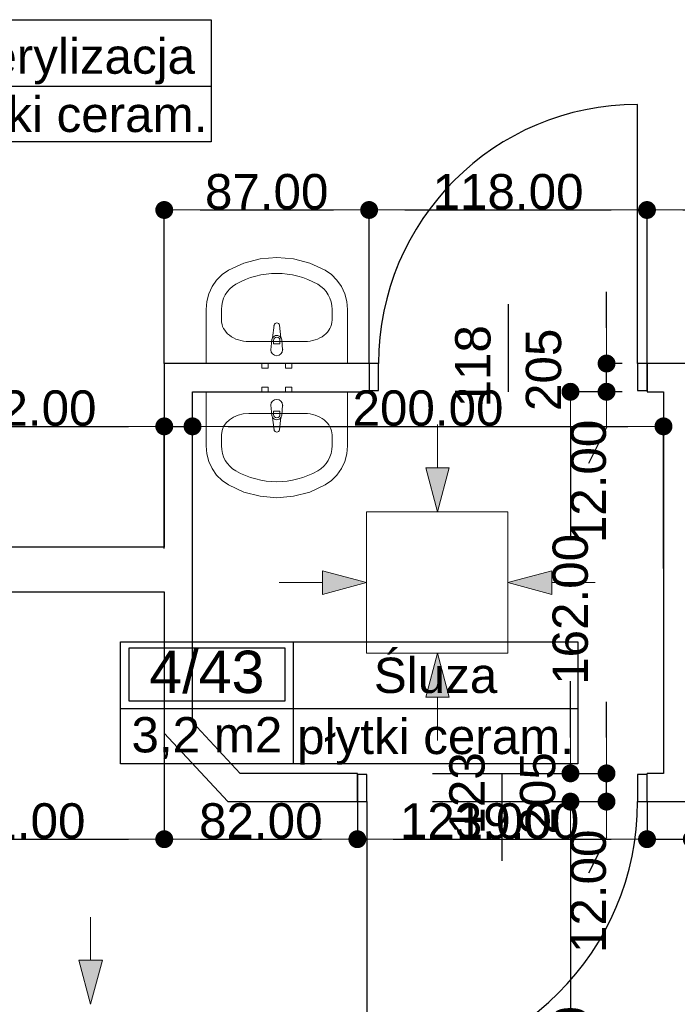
# Model space of a CAD drawing. Header units: millimetres. Extents: x -166872 to -65719, y 14266 to 44345.
# Tile 30 of 65: x -116432 to -113639, y 17689 to 21869. Entities that reach past the tile are written whole.
import ezdxf
from ezdxf.enums import TextEntityAlignment as Align

# ---------------------------------------------------------------- set-up
doc = ezdxf.new("R2010")
doc.units = ezdxf.units.MM
doc.header["$MEASUREMENT"] = 0
for name, color, linetype in [('Drzwi', 7, 'Continuous'), ('Linia', 7, 'Continuous'), ('Obiekt', 7, 'Continuous'), ('Strefa', 7, 'Continuous'), ('Wymiary', 63, 'Continuous'), ('Ściana', 7, 'Continuous')]:
    doc.layers.add(name, color=color, linetype=linetype)
doc.styles.add('Arial', font='txt')
doc.dimstyles.new('GENERATED_STYLE__1', dxfattribs={"dimtxt": 150, "dimasz": 152, "dimexe": 0.18, "dimexo": 0, "dimgap": 0.09, "dimtad": 1, "dimtih": 1, "dimtoh": 1, "dimlfac": 0.1, "dimzin": 0, "dimdsep": 46, "dimtxsty": 'Arial', "dimblk": 'ARROWHEAD_11', "dimblk1": 'ARROWHEAD_11', "dimblk2": 'ARROWHEAD_11', "dimcen": 0.09, "dimclrd": 114, "dimclre": 114, "dimclrt": 114, "dimazin": 0, "dimtfac": 1, "dimtdec": 4, "dimtmove": 0, "dimatfit": 3, "dimfxl": 1, "dimtolj": 1, "dimtzin": 0, "dimarcsym": 0})
doc.dimstyles.new('GENERATED_STYLE__2', dxfattribs={"dimtxt": 150, "dimasz": 152, "dimexe": 0.18, "dimexo": 0, "dimgap": 0.09, "dimtad": 1, "dimlfac": 0.1, "dimzin": 0, "dimdsep": 46, "dimtxsty": 'Arial', "dimblk": 'ARROWHEAD_11', "dimblk1": 'ARROWHEAD_11', "dimblk2": 'ARROWHEAD_11', "dimcen": 0.09, "dimclrd": 114, "dimclre": 114, "dimclrt": 114, "dimazin": 0, "dimtfac": 1, "dimtdec": 4, "dimtmove": 0, "dimatfit": 3, "dimfxl": 1, "dimtolj": 1, "dimtzin": 0, "dimarcsym": 0})

# ---------------------------------------------------------------- blocks, each defined once
blk = doc.blocks.new('Sterylizacja_4_41_41', base_point=(-116826.9, 21586.1))
at = {"layer": 'Strefa'}
for p, q in [((-117605.9, 21869), (-115618.7, 21869)), ((-117605.9, 21350.4), (-117605.9, 21869)), ((-116826.9, 21869), (-116826.9, 21350.4)), ((-115618.7, 21869), (-115618.7, 21350.4)), ((-117567, 21843.1), (-116865.8, 21843.1)), ((-117567, 21616.8), (-117567, 21843.1)), ((-116865.8, 21843.1), (-116865.8, 21616.8)), ((-116865.8, 21616.8), (-117567, 21616.8)), ((-117605.9, 21586.1), (-115618.7, 21586.1)), ((-115618.7, 21350.4), (-117605.9, 21350.4))]:
    blk.add_line(p, q, dxfattribs=at)
at = {"layer": 'Strefa', "style": 'Arial'}
for tag, height, p in [('ROOM_NUMBER', 180, (-117216.4, 21741.1)), ('ROOM_NAME', 150, (-116222.8, 21714.5)), ('ROOM_CALC_AREA', 150, (-117216.4, 21474.1)), ('floor_f', 150, (-116222.8, 21467))]:
    blk.add_attdef(tag, text='', height=height, dxfattribs=at).set_placement(p, align=Align.MIDDLE_CENTER)
blk = doc.blocks.new('Śluza_4_43_43', base_point=(-115270, 18945.3))
at = {"layer": 'Strefa'}
for p, q in [((-116004, 19228.1), (-114061.8, 19228.1)), ((-116004, 18709.6), (-116004, 19228.1)), ((-115967.3, 19202.2), (-115306.7, 19202.2)), ((-115967.3, 18975.9), (-115967.3, 19202.2)), ((-115306.7, 19202.2), (-115306.7, 18975.9)), ((-115270, 19228.1), (-115270, 18709.6)), ((-114061.8, 19228.1), (-114061.8, 18709.6)), ((-116004, 18945.3), (-114061.8, 18945.3)), ((-115306.7, 18975.9), (-115967.3, 18975.9)), ((-114061.8, 18709.6), (-116004, 18709.6))]:
    blk.add_line(p, q, dxfattribs=at)
at = {"layer": 'Strefa', "style": 'Arial'}
for tag, height, p in [('ROOM_NUMBER', 180, (-115637, 19100.2)), ('ROOM_NAME', 150, (-114665.9, 19085.6)), ('ROOM_CALC_AREA', 150, (-115637, 18833.2)), ('floor_f', 150, (-114665.9, 18826.2))]:
    blk.add_attdef(tag, text='', height=height, dxfattribs=at).set_placement(p, align=Align.MIDDLE_CENTER)
blk = doc.blocks.new('ARROWHEAD_11')
at = {"color": 0, "linetype": 'Continuous', "lineweight": 0}
blk.add_line((0, 0), (-1, 0), dxfattribs=at)
at = {"color": 0, "linetype": 'Continuous', "lineweight": 0, "const_width": 0.25, "flags": 128}
blk.add_lwpolyline([(-0.125, 0, 1), (0.125, 0, 1)], format="xyb", close=True, dxfattribs=at)
blk = doc.blocks.new('*D6045')
at = {"layer": 'Defpoints', "color": 0}
for p in [(-117128, 19439.3), (-115818, 19439.3), (-115818, 18389.7)]:
    blk.add_point(p, dxfattribs=at)
at = {"layer": 'Wymiary', "color": 114, "lineweight": -2}
for p, q in [((-117128, 19439.3), (-117128, 18389.5)), ((-115818, 19439.3), (-115818, 18389.5)), ((-116976, 18389.7), (-115970, 18389.7))]:
    blk.add_line(p, q, dxfattribs=at)
at = {"layer": 'Wymiary', "color": 114, "lineweight": -2, "xscale": 152, "yscale": 152, "zscale": 152, "rotation": 180}
blk.add_blockref('ARROWHEAD_11', (-117128, 18389.7), dxfattribs=at)
at = {"layer": 'Wymiary', "color": 114, "lineweight": -2, "xscale": 152, "yscale": 152, "zscale": 152}
blk.add_blockref('ARROWHEAD_11', (-115818, 18389.7), dxfattribs=at)
at = {"layer": 'Wymiary', "color": 114, "lineweight": 13, "insert": (-116473, 18466.4), "char_height": 150, "attachment_point": 5, "style": 'Arial'}
blk.add_mtext('\\A1;131.00', dxfattribs=at)
blk = doc.blocks.new('*D6046')
at = {"layer": 'Defpoints', "color": 0}
for p in [(-115818, 19439.3), (-114998, 18549.3), (-114998, 18389.7)]:
    blk.add_point(p, dxfattribs=at)
at = {"layer": 'Wymiary', "color": 114, "lineweight": -2}
for p, q in [((-115818, 19439.3), (-115818, 18389.5)), ((-114998, 18549.3), (-114998, 18389.5)), ((-115666, 18389.7), (-115150, 18389.7))]:
    blk.add_line(p, q, dxfattribs=at)
at = {"layer": 'Wymiary', "color": 114, "lineweight": -2, "xscale": 152, "yscale": 152, "zscale": 152, "rotation": 180}
blk.add_blockref('ARROWHEAD_11', (-115818, 18389.7), dxfattribs=at)
at = {"layer": 'Wymiary', "color": 114, "lineweight": -2, "xscale": 152, "yscale": 152, "zscale": 152}
blk.add_blockref('ARROWHEAD_11', (-114998, 18389.7), dxfattribs=at)
at = {"layer": 'Wymiary', "color": 114, "lineweight": 13, "insert": (-115408, 18466.4), "char_height": 150, "attachment_point": 5, "style": 'Arial'}
blk.add_mtext('\\A1;82.00', dxfattribs=at)
blk = doc.blocks.new('*D6047')
at = {"layer": 'Defpoints', "color": 0}
for p in [(-114998, 18549.3), (-113768, 18549.3), (-113768, 18389.7)]:
    blk.add_point(p, dxfattribs=at)
at = {"layer": 'Wymiary', "color": 114, "lineweight": -2}
for p, q in [((-114998, 18549.3), (-114998, 18389.5)), ((-113768, 18549.3), (-113768, 18389.5)), ((-114846, 18389.7), (-113920, 18389.7))]:
    blk.add_line(p, q, dxfattribs=at)
at = {"layer": 'Wymiary', "color": 114, "lineweight": -2, "xscale": 152, "yscale": 152, "zscale": 152, "rotation": 180}
blk.add_blockref('ARROWHEAD_11', (-114998, 18389.7), dxfattribs=at)
at = {"layer": 'Wymiary', "color": 114, "lineweight": -2, "xscale": 152, "yscale": 152, "zscale": 152}
blk.add_blockref('ARROWHEAD_11', (-113768, 18389.7), dxfattribs=at)
at = {"layer": 'Wymiary', "color": 114, "lineweight": 13, "insert": (-114496.8, 18466.4), "char_height": 150, "attachment_point": 5, "style": 'Arial'}
blk.add_mtext('\\A1;123.00', dxfattribs=at)
blk = doc.blocks.new('*D6048')
at = {"layer": 'Defpoints', "color": 0}
for p in [(-113578, 18689.3), (-113768, 18549.3), (-113578, 18389.7)]:
    blk.add_point(p, dxfattribs=at)
at = {"layer": 'Wymiary', "color": 114, "lineweight": -2}
for p, q in [((-113578, 18689.3), (-113578, 18389.5)), ((-113768, 18549.3), (-113768, 18389.5)), ((-114563.7, 18389.7), (-114072, 18389.7)), ((-114072, 18389.7), (-113920, 18389.7)), ((-113768, 18389.7), (-113578, 18389.7)), ((-113426, 18389.7), (-113274, 18389.7))]:
    blk.add_line(p, q, dxfattribs=at)
at = {"layer": 'Wymiary', "color": 114, "lineweight": -2, "xscale": 152, "yscale": 152, "zscale": 152}
blk.add_blockref('ARROWHEAD_11', (-113768, 18389.7), dxfattribs=at)
at = {"layer": 'Wymiary', "color": 114, "lineweight": -2, "xscale": 152, "yscale": 152, "zscale": 152, "rotation": 180}
blk.add_blockref('ARROWHEAD_11', (-113578, 18389.7), dxfattribs=at)
at = {"layer": 'Wymiary', "color": 114, "lineweight": 13, "insert": (-114317.9, 18466.4), "char_height": 150, "attachment_point": 5, "style": 'Arial'}
blk.add_mtext('\\A1;19.00', dxfattribs=at)
blk = doc.blocks.new('*D6053')
at = {"layer": 'Defpoints', "color": 0}
for p in [(-114948, 21061.1), (-115818, 20409.3), (-114948, 20409.3)]:
    blk.add_point(p, dxfattribs=at)
at = {"layer": 'Wymiary', "color": 114, "lineweight": -2}
for p, q in [((-115818, 20409.3), (-115818, 21061.3)), ((-115666, 21061.1), (-115100, 21061.1)), ((-114948, 20409.3), (-114948, 21061.3))]:
    blk.add_line(p, q, dxfattribs=at)
at = {"layer": 'Wymiary', "color": 114, "lineweight": -2, "xscale": 152, "yscale": 152, "zscale": 152, "rotation": 180}
blk.add_blockref('ARROWHEAD_11', (-115818, 21061.1), dxfattribs=at)
at = {"layer": 'Wymiary', "color": 114, "lineweight": -2, "xscale": 152, "yscale": 152, "zscale": 152}
blk.add_blockref('ARROWHEAD_11', (-114948, 21061.1), dxfattribs=at)
at = {"layer": 'Wymiary', "color": 114, "lineweight": 13, "insert": (-115383, 21137.8), "char_height": 150, "attachment_point": 5, "style": 'Arial'}
blk.add_mtext('\\A1;87.00', dxfattribs=at)
blk = doc.blocks.new('*D6054')
at = {"layer": 'Defpoints', "color": 0}
for p in [(-113768, 21061.1), (-114948, 20409.3), (-113768, 20409.3)]:
    blk.add_point(p, dxfattribs=at)
at = {"layer": 'Wymiary', "color": 114, "lineweight": -2}
for p, q in [((-114948, 20409.3), (-114948, 21061.3)), ((-114796, 21061.1), (-113920, 21061.1)), ((-113768, 20409.3), (-113768, 21061.3))]:
    blk.add_line(p, q, dxfattribs=at)
at = {"layer": 'Wymiary', "color": 114, "lineweight": -2, "xscale": 152, "yscale": 152, "zscale": 152, "rotation": 180}
blk.add_blockref('ARROWHEAD_11', (-114948, 21061.1), dxfattribs=at)
at = {"layer": 'Wymiary', "color": 114, "lineweight": -2, "xscale": 152, "yscale": 152, "zscale": 152}
blk.add_blockref('ARROWHEAD_11', (-113768, 21061.1), dxfattribs=at)
at = {"layer": 'Wymiary', "color": 114, "lineweight": 13, "insert": (-114358, 21137.8), "char_height": 150, "attachment_point": 5, "style": 'Arial'}
blk.add_mtext('\\A1;118.00', dxfattribs=at)
blk = doc.blocks.new('*D6055')
at = {"layer": 'Defpoints', "color": 0}
for p in [(-111928, 21061.1), (-113768, 20409.3), (-111928, 20409.3)]:
    blk.add_point(p, dxfattribs=at)
at = {"layer": 'Wymiary', "color": 114, "lineweight": -2}
for p, q in [((-113768, 20409.3), (-113768, 21061.3)), ((-113616, 21061.1), (-112080, 21061.1)), ((-111928, 20409.3), (-111928, 21061.3))]:
    blk.add_line(p, q, dxfattribs=at)
at = {"layer": 'Wymiary', "color": 114, "lineweight": -2, "xscale": 152, "yscale": 152, "zscale": 152, "rotation": 180}
blk.add_blockref('ARROWHEAD_11', (-113768, 21061.1), dxfattribs=at)
at = {"layer": 'Wymiary', "color": 114, "lineweight": -2, "xscale": 152, "yscale": 152, "zscale": 152}
blk.add_blockref('ARROWHEAD_11', (-111928, 21061.1), dxfattribs=at)
at = {"layer": 'Wymiary', "color": 114, "lineweight": 13, "insert": (-112848, 21137.8), "char_height": 150, "attachment_point": 5, "style": 'Arial'}
blk.add_mtext('\\A1;184.00', dxfattribs=at)
blk = doc.blocks.new('*D6057')
at = {"layer": 'Defpoints', "color": 0}
for p in [(-118188, 20509.3), (-115818, 20142.5), (-115818, 19624.3)]:
    blk.add_point(p, dxfattribs=at)
at = {"layer": 'Wymiary', "color": 114, "lineweight": -2}
for p, q in [((-118188, 20509.3), (-118188, 20142.4)), ((-118036, 20142.5), (-115970, 20142.5)), ((-115818, 19624.3), (-115818, 20142.7))]:
    blk.add_line(p, q, dxfattribs=at)
at = {"layer": 'Wymiary', "color": 114, "lineweight": -2, "xscale": 152, "yscale": 152, "zscale": 152, "rotation": 180}
blk.add_blockref('ARROWHEAD_11', (-118188, 20142.5), dxfattribs=at)
at = {"layer": 'Wymiary', "color": 114, "lineweight": -2, "xscale": 152, "yscale": 152, "zscale": 152}
blk.add_blockref('ARROWHEAD_11', (-115818, 20142.5), dxfattribs=at)
at = {"layer": 'Wymiary', "color": 114, "lineweight": 13, "insert": (-117116.8, 20219.3), "char_height": 150, "attachment_point": 5, "style": 'Arial'}
blk.add_mtext('\\A1;237.00', dxfattribs=at)
blk = doc.blocks.new('*D6058')
at = {"layer": 'Defpoints', "color": 0}
for p in [(-115698, 20142.5), (-115818, 19624.3), (-115698, 19624.3)]:
    blk.add_point(p, dxfattribs=at)
at = {"layer": 'Wymiary', "color": 114, "lineweight": -2}
for p, q in [((-116613.7, 20142.5), (-116122, 20142.5)), ((-116122, 20142.5), (-115970, 20142.5)), ((-115818, 19624.3), (-115818, 20142.7)), ((-115818, 20142.5), (-115698, 20142.5)), ((-115698, 19624.3), (-115698, 20142.7)), ((-115546, 20142.5), (-115394, 20142.5))]:
    blk.add_line(p, q, dxfattribs=at)
at = {"layer": 'Wymiary', "color": 114, "lineweight": -2, "xscale": 152, "yscale": 152, "zscale": 152}
blk.add_blockref('ARROWHEAD_11', (-115818, 20142.5), dxfattribs=at)
at = {"layer": 'Wymiary', "color": 114, "lineweight": -2, "xscale": 152, "yscale": 152, "zscale": 152, "rotation": 180}
blk.add_blockref('ARROWHEAD_11', (-115698, 20142.5), dxfattribs=at)
at = {"layer": 'Wymiary', "color": 114, "lineweight": 13, "insert": (-116367.9, 20219.2), "char_height": 150, "attachment_point": 5, "style": 'Arial'}
blk.add_mtext('\\A1;12.00', dxfattribs=at)
blk = doc.blocks.new('*D6059')
at = {"layer": 'Defpoints', "color": 0}
for p in [(-113698, 20142.5), (-115698, 19624.3), (-113698, 19539.3)]:
    blk.add_point(p, dxfattribs=at)
at = {"layer": 'Wymiary', "color": 114, "lineweight": -2}
for p, q in [((-115698, 19624.3), (-115698, 20142.7)), ((-115546, 20142.5), (-113850, 20142.5)), ((-113698, 19539.3), (-113698, 20142.7))]:
    blk.add_line(p, q, dxfattribs=at)
at = {"layer": 'Wymiary', "color": 114, "lineweight": -2, "xscale": 152, "yscale": 152, "zscale": 152, "rotation": 180}
blk.add_blockref('ARROWHEAD_11', (-115698, 20142.5), dxfattribs=at)
at = {"layer": 'Wymiary', "color": 114, "lineweight": -2, "xscale": 152, "yscale": 152, "zscale": 152}
blk.add_blockref('ARROWHEAD_11', (-113698, 20142.5), dxfattribs=at)
at = {"layer": 'Wymiary', "color": 114, "lineweight": 13, "insert": (-114698, 20219.2), "char_height": 150, "attachment_point": 5, "style": 'Arial'}
blk.add_mtext('\\A1;200.00', dxfattribs=at)
blk = doc.blocks.new('*D6196')
at = {"layer": 'Defpoints', "color": 0}
for p in [(-114678.9, 18549.3), (-114093.1, 18549.3), (-115268, 16399.3)]:
    blk.add_point(p, dxfattribs=at)
at = {"layer": 'Wymiary', "color": 114, "lineweight": -2}
for p, q in [((-114678.9, 18549.3), (-114092.9, 18549.3)), ((-114093.1, 18397.3), (-114093.1, 17673)), ((-114093.1, 16551.3), (-114093.1, 17048)), ((-115268, 16399.3), (-114092.9, 16399.3))]:
    blk.add_line(p, q, dxfattribs=at)
at = {"layer": 'Wymiary', "color": 114, "lineweight": -2, "xscale": 152, "yscale": 152, "zscale": 152}
for p, rotation in [((-114093.1, 18549.3), 90), ((-114093.1, 16399.3), 270)]:
    blk.add_blockref('ARROWHEAD_11', p, dxfattribs=dict(at, rotation=rotation))
at = {"layer": 'Wymiary', "color": 114, "lineweight": 13, "insert": (-114093.1, 17360.5), "char_height": 150, "attachment_point": 5, "rotation": 90, "style": 'Arial'}
blk.add_mtext('\\A1;215.00', dxfattribs=at)
blk = doc.blocks.new('*D6197')
at = {"layer": 'Defpoints', "color": 0}
for p in [(-114678.9, 18669.3), (-113939.8, 18669.3), (-114678.9, 18549.3)]:
    blk.add_point(p, dxfattribs=at)
at = {"layer": 'Wymiary', "color": 114, "lineweight": -2}
for p, q in [((-113939.8, 18821.3), (-113939.8, 18973.3)), ((-114678.9, 18669.3), (-113939.6, 18669.3)), ((-113939.8, 18549.3), (-113939.8, 18669.3)), ((-114678.9, 18549.3), (-113939.6, 18549.3)), ((-113939.8, 18397.3), (-114016.4, 18245.3))]:
    blk.add_line(p, q, dxfattribs=at)
at = {"layer": 'Wymiary', "color": 114, "lineweight": -2, "xscale": 152, "yscale": 152, "zscale": 152}
for p, rotation in [((-113939.8, 18669.3), 270), ((-113939.8, 18549.3), 90)]:
    blk.add_blockref('ARROWHEAD_11', p, dxfattribs=dict(at, rotation=rotation))
at = {"layer": 'Wymiary', "color": 114, "lineweight": 13, "insert": (-114016.4, 18168.6), "char_height": 150, "attachment_point": 5, "rotation": 90, "style": 'Arial'}
blk.add_mtext('\\A1;12.00', dxfattribs=at)
blk = doc.blocks.new('*D6198')
at = {"layer": 'Defpoints', "color": 0}
for p in [(-114093.1, 20289.3), (-113873, 20289.3), (-114678.9, 18669.3)]:
    blk.add_point(p, dxfattribs=at)
at = {"layer": 'Wymiary', "color": 114, "lineweight": -2}
for p, q in [((-113873, 20289.3), (-114093.3, 20289.3)), ((-114093.1, 20137.3), (-114093.1, 19669.6)), ((-114093.1, 18821.3), (-114093.1, 19061.4)), ((-114678.9, 18669.3), (-114092.9, 18669.3))]:
    blk.add_line(p, q, dxfattribs=at)
at = {"layer": 'Wymiary', "color": 114, "lineweight": -2, "xscale": 152, "yscale": 152, "zscale": 152}
for p, rotation in [((-114093.1, 20289.3), 90), ((-114093.1, 18669.3), 270)]:
    blk.add_blockref('ARROWHEAD_11', p, dxfattribs=dict(at, rotation=rotation))
at = {"layer": 'Wymiary', "color": 114, "lineweight": 13, "insert": (-114093.1, 19365.5), "char_height": 150, "attachment_point": 5, "rotation": 90, "style": 'Arial'}
blk.add_mtext('\\A1;162.00', dxfattribs=at)
blk = doc.blocks.new('*D6199')
at = {"layer": 'Defpoints', "color": 0}
for p in [(-113939.8, 20409.3), (-113873, 20409.3), (-113873, 20289.3)]:
    blk.add_point(p, dxfattribs=at)
at = {"layer": 'Wymiary', "color": 114, "lineweight": -2}
for p, q in [((-113939.8, 20561.3), (-113939.8, 20713.3)), ((-113873, 20409.3), (-113940, 20409.3)), ((-113939.8, 20289.3), (-113939.8, 20409.3)), ((-113873, 20289.3), (-113940, 20289.3)), ((-113939.8, 20137.3), (-114016.4, 19985.3))]:
    blk.add_line(p, q, dxfattribs=at)
at = {"layer": 'Wymiary', "color": 114, "lineweight": -2, "xscale": 152, "yscale": 152, "zscale": 152}
for p, rotation in [((-113939.8, 20409.3), 270), ((-113939.8, 20289.3), 90)]:
    blk.add_blockref('ARROWHEAD_11', p, dxfattribs=dict(at, rotation=rotation))
at = {"layer": 'Wymiary', "color": 114, "lineweight": 13, "insert": (-114016.4, 19908.6), "char_height": 150, "attachment_point": 5, "rotation": 90, "style": 'Arial'}
blk.add_mtext('\\A1;12.00', dxfattribs=at)
blk = doc.blocks.new('*D6253')
at = {"layer": 'Defpoints', "color": 0}
for p in [(-67558, 20909.2), (-67558, 15257.7), (-140258, 14639.3)]:
    blk.add_point(p, dxfattribs=at)
at = {"layer": 'Wymiary', "color": 114, "lineweight": -2}
for p, q in [((-67558, 20909.2), (-67558, 15257.6)), ((-140258, 14639.3), (-140258, 15257.9)), ((-140106, 15257.7), (-67710, 15257.7))]:
    blk.add_line(p, q, dxfattribs=at)
at = {"layer": 'Wymiary', "color": 114, "lineweight": -2, "xscale": 152, "yscale": 152, "zscale": 152, "rotation": 180}
blk.add_blockref('ARROWHEAD_11', (-140258, 15257.7), dxfattribs=at)
at = {"layer": 'Wymiary', "color": 114, "lineweight": -2, "xscale": 152, "yscale": 152, "zscale": 152}
blk.add_blockref('ARROWHEAD_11', (-67558, 15257.7), dxfattribs=at)
at = {"layer": 'Wymiary', "color": 114, "lineweight": 13, "insert": (-103908, 15334.4), "char_height": 150, "attachment_point": 5, "style": 'Arial'}
blk.add_mtext('\\A1;7270.01', dxfattribs=at)

msp = doc.modelspace()

# ---------------------------------------------------------------- hatches: boundary and pattern name
at = {"layer": 'Linia', "linetype": 'Continuous', "lineweight": 13}
for points in [[(-114658.1, 19779.32), (-114607.851, 19965.856), (-114707.851, 19965.989)], [(-114959.301, 19479.32), (-115145.903, 19529.32), (-115145.903, 19429.32)], [(-114358.501, 19479.32), (-114171.898, 19429.32), (-114171.898, 19529.32)], [(-114658.1, 19179.321), (-114707.851, 18992.652), (-114607.851, 18992.785)], [(-116131.112, 17689.012), (-116080.863, 17875.547), (-116180.863, 17875.681)]]:
    msp.add_hatch(color=256, dxfattribs=at).paths.add_polyline_path(points)

# ---------------------------------------------------------------- linework, layer by layer
at = {"layer": 'Drzwi'}
for p, q in [((-113808.019, 20409.32), (-113808.019, 21509.32)), ((-114908.019, 20409.32), (-114948.019, 20409.32)), ((-114948.019, 20409.32), (-114948.019, 20294.32)), ((-114948.019, 20409.32), (-114948.019, 20294.32)), ((-114908.019, 20294.32), (-114908.019, 20409.32)), ((-113768.019, 20409.32), (-113808.019, 20409.32)), ((-113808.019, 20409.32), (-113808.019, 20294.32)), ((-113768.019, 20294.32), (-113768.019, 20409.32)), ((-113768.019, 20409.32), (-113768.019, 20294.32)), ((-114948.019, 20294.32), (-114908.019, 20294.32)), ((-113808.019, 20294.32), (-113768.019, 20294.32)), ((-114958.019, 18664.32), (-114998.019, 18664.32)), ((-114998.019, 18664.32), (-114998.019, 18549.32)), ((-114998.019, 18549.32), (-114998.019, 18664.32)), ((-114958.019, 18549.32), (-114958.019, 18664.32)), ((-113768.019, 18664.32), (-113808.019, 18664.32)), ((-113808.019, 18664.32), (-113808.019, 18549.32)), ((-113768.019, 18549.32), (-113768.019, 18664.32)), ((-113768.019, 18549.32), (-113768.019, 18664.32)), ((-114998.019, 18549.32), (-114958.019, 18549.32)), ((-114958.019, 18549.32), (-114958.019, 17399.32)), ((-113808.019, 18549.32), (-113768.019, 18549.32))]:
    msp.add_line(p, q, dxfattribs=at)
for centre, radius, start, end in [((-113808.019, 20409.32), 1100, 90, 180), ((-114958.019, 18549.32), 1150, 270, 0)]:
    msp.add_arc(centre, radius, start, end, dxfattribs=at)
at = {"layer": 'Linia', "lineweight": 13}
for p, q in [((-114657.606, 20149.695), (-114657.851, 19965.922)), ((-114658.1, 19779.32), (-114707.851, 19965.989)), ((-114707.851, 19965.989), (-114607.851, 19965.856)), ((-114658.1, 19779.32), (-114607.851, 19965.856)), ((-114358.501, 19778.92), (-114958.501, 19778.92)), ((-114958.501, 19778.92), (-114958.501, 19179.72)), ((-114358.501, 19179.72), (-114358.501, 19778.92)), ((-114959.301, 19479.32), (-115145.903, 19529.32)), ((-115145.903, 19429.32), (-115145.903, 19529.32)), ((-114358.501, 19479.32), (-114171.898, 19529.32)), ((-114171.898, 19529.32), (-114171.898, 19429.32)), ((-115329.676, 19479.32), (-115145.903, 19479.32)), ((-114959.301, 19479.32), (-115145.903, 19429.32)), ((-114358.501, 19479.32), (-114171.898, 19429.32)), ((-113988.126, 19479.32), (-114171.898, 19479.32)), ((-114958.501, 19178.92), (-114358.501, 19178.92)), ((-114658.1, 19179.321), (-114707.851, 18992.652)), ((-114658.1, 19179.321), (-114607.851, 18992.785)), ((-114607.851, 18992.785), (-114707.851, 18992.652)), ((-114657.606, 18808.946), (-114657.851, 18992.718)), ((-116130.618, 18059.386), (-116130.863, 17875.614)), ((-116131.112, 17689.012), (-116180.863, 17875.681)), ((-116180.863, 17875.681), (-116080.863, 17875.547)), ((-116131.112, 17689.012), (-116080.863, 17875.547))]:
    msp.add_line(p, q, dxfattribs=at)
at = {"layer": 'Obiekt', "lineweight": 5}
for p, q in [((-115340.283, 20860.074), (-115411.245, 20853.918)), ((-115269.322, 20853.918), (-115340.283, 20860.074)), ((-115480.266, 20835.619), (-115545.457, 20805.678)), ((-115411.245, 20853.918), (-115480.266, 20835.619)), ((-115200.301, 20835.619), (-115269.322, 20853.918)), ((-115135.11, 20805.678), (-115200.301, 20835.619)), ((-115572.436, 20786.947), (-115595.793, 20763.494)), ((-115545.457, 20805.678), (-115572.436, 20786.947)), ((-115108.131, 20786.947), (-115135.11, 20805.678)), ((-115084.774, 20763.494), (-115108.131, 20786.947)), ((-115614.782, 20736.067), (-115628.797, 20705.544)), ((-115595.793, 20763.494), (-115614.782, 20736.067)), ((-115065.785, 20736.067), (-115084.774, 20763.494)), ((-115051.77, 20705.544), (-115065.785, 20736.067)), ((-115628.797, 20705.544), (-115637.389, 20672.9)), ((-115043.178, 20672.9), (-115051.77, 20705.544)), ((-115637.389, 20672.9), (-115640.283, 20639.178)), ((-115040.283, 20639.178), (-115043.178, 20672.9)), ((-115640.283, 20639.178), (-115640.283, 20410.087)), ((-115575.066, 20593.36), (-115575.066, 20639.178)), ((-115105.501, 20593.36), (-115105.501, 20639.178)), ((-115040.283, 20410.087), (-115040.283, 20639.178)), ((-115351.383, 20571.805), (-115358.013, 20518.871)), ((-115322.554, 20518.871), (-115329.183, 20571.805)), ((-115459.11, 20502.405), (-115221.457, 20502.405)), ((-115361.283, 20509.358), (-115365.283, 20467.405)), ((-115353.883, 20492.315), (-115353.883, 20507.186)), ((-115326.683, 20492.315), (-115353.883, 20492.315)), ((-115326.683, 20507.186), (-115326.683, 20492.315)), ((-115315.283, 20467.405), (-115319.283, 20509.358)), ((-115640.283, 20410.087), (-115040.283, 20410.087)), ((-115376.783, 20410.087), (-115403.783, 20410.087)), ((-115403.783, 20410.087), (-115403.783, 20390.087)), ((-115376.783, 20390.087), (-115376.783, 20410.087)), ((-115276.783, 20410.087), (-115303.783, 20410.087)), ((-115303.783, 20410.087), (-115303.783, 20390.087)), ((-115276.783, 20390.087), (-115276.783, 20410.087)), ((-115403.783, 20390.087), (-115376.783, 20390.087)), ((-115303.783, 20390.087), (-115276.783, 20390.087)), ((-115640.283, 20289.32), (-115040.283, 20289.32)), ((-115640.283, 20060.229), (-115640.283, 20289.32)), ((-115403.783, 20309.32), (-115376.783, 20309.32)), ((-115403.783, 20289.32), (-115403.783, 20309.32)), ((-115376.783, 20289.32), (-115403.783, 20289.32)), ((-115376.783, 20309.32), (-115376.783, 20289.32)), ((-115303.783, 20309.32), (-115276.783, 20309.32)), ((-115303.783, 20289.32), (-115303.783, 20309.32)), ((-115276.783, 20289.32), (-115303.783, 20289.32)), ((-115276.783, 20309.32), (-115276.783, 20289.32)), ((-115040.283, 20289.32), (-115040.283, 20060.229)), ((-115459.11, 20197.002), (-115221.457, 20197.002)), ((-115361.283, 20190.049), (-115365.283, 20232.002)), ((-115353.883, 20207.092), (-115353.883, 20192.221)), ((-115326.683, 20207.092), (-115353.883, 20207.092)), ((-115326.683, 20192.221), (-115326.683, 20207.092)), ((-115315.283, 20232.002), (-115319.283, 20190.049)), ((-115351.383, 20127.602), (-115358.013, 20180.536)), ((-115322.554, 20180.536), (-115329.183, 20127.602)), ((-115575.066, 20106.048), (-115575.066, 20060.229)), ((-115105.501, 20106.048), (-115105.501, 20060.229)), ((-115637.389, 20026.507), (-115640.283, 20060.229)), ((-115628.797, 19993.863), (-115637.389, 20026.507)), ((-115043.178, 20026.507), (-115051.77, 19993.863)), ((-115040.283, 20060.229), (-115043.178, 20026.507)), ((-115614.782, 19963.34), (-115628.797, 19993.863)), ((-115051.77, 19993.863), (-115065.785, 19963.34)), ((-115595.793, 19935.913), (-115614.782, 19963.34)), ((-115065.785, 19963.34), (-115084.774, 19935.913)), ((-115572.436, 19912.46), (-115595.793, 19935.913)), ((-115545.457, 19893.729), (-115572.436, 19912.46)), ((-115108.131, 19912.46), (-115135.11, 19893.729)), ((-115084.774, 19935.913), (-115108.131, 19912.46)), ((-115480.266, 19863.788), (-115545.457, 19893.729)), ((-115411.245, 19845.489), (-115480.266, 19863.788)), ((-115200.301, 19863.788), (-115269.322, 19845.489)), ((-115135.11, 19893.729), (-115200.301, 19863.788)), ((-115340.283, 19839.334), (-115411.245, 19845.489)), ((-115269.322, 19845.489), (-115340.283, 19839.334))]:
    msp.add_line(p, q, dxfattribs=at)
at = {"layer": 'Obiekt'}
for p, q in [((-114358.019, 20660.699), (-114358.019, 20289.32)), ((-114383.019, 18297.942), (-114383.019, 18669.32))]:
    msp.add_line(p, q, dxfattribs=at)
at = {"layer": 'Obiekt', "lineweight": 5}
for centre, radius, start, end in [((-115340.283, 20570.415), 11.187, 7.138925, 172.861075), ((-115340.283, 20507.458), 21.086, 32.771025, 147.228975), ((-115340.283, 20507.458), 21.086, 147.228975, 174.830393), ((-115340.283, 20507.186), 13.6, 0, 180), ((-115340.283, 20507.458), 21.086, 5.169607, 32.771025), ((-115340.283, 20467.405), 25, 180, 0), ((-115340.283, 20232.002), 25, 0, 180), ((-115340.283, 20192.221), 13.6, 180, 0), ((-115340.283, 20191.949), 21.086, 185.169607, 212.771025), ((-115340.283, 20191.949), 21.086, 212.771025, 327.228975), ((-115340.283, 20191.949), 21.086, 327.228975, 354.830393), ((-115340.283, 20128.992), 11.187, 187.138925, 352.861075)]:
    msp.add_arc(centre, radius, start, end, dxfattribs=at)
for centre, major_axis, ratio, start_param, end_param in [((-115340.283, 20410.087), (0, 381.818), 0.95652174, 5.78621047, 6.78016015), ((-115459.136, 20639.178), (0, 121.2), 0.95652174, 0.49697483, 1.57079633), ((-115221.431, 20639.178), (0, 121.2), 0.95652174, 4.71238898, 5.78621048), ((-115458.979, 20593.36), (116.066, 0), 0.78364566, 3.14159265, 4.71238898), ((-115221.588, 20593.36), (116.066, 0), 0.78364566, 4.71238898, 6.28318531), ((-115458.979, 20106.048), (116.066, 0), 0.78364566, 1.57079633, 3.14159265), ((-115221.588, 20106.048), (116.066, 0), 0.78364566, 0, 1.57079633), ((-115459.136, 20060.229), (0, 121.2), 0.95652174, 1.57079633, 2.64461782), ((-115221.431, 20060.229), (0, 121.2), 0.95652174, 3.63856748, 4.71238898), ((-115340.283, 20289.32), (0, 381.818), 0.95652174, 2.64461781, 3.63856749)]:
    msp.add_ellipse(centre, major_axis=major_axis, ratio=ratio, start_param=start_param, end_param=end_param, dxfattribs=at)
for p in [(-115351.383, 20571.805), (-115361.283, 20509.358), (-115322.554, 20518.871), (-115315.283, 20467.405), (-115315.283, 20232.002), (-115361.283, 20190.049), (-115322.554, 20180.536), (-115351.383, 20127.602)]:
    msp.add_point(p, dxfattribs=at)
at = {"layer": 'Ściana'}
for p, q in [((-114948.019, 20409.32), (-114948.019, 20294.32)), ((-113768.019, 20409.32), (-113768.019, 20294.32)), ((-114948.019, 20294.32), (-114948.019, 20289.32)), ((-113768.019, 20294.32), (-113768.019, 20289.32)), ((-114998.019, 18664.32), (-114998.019, 18669.32)), ((-114998.019, 18549.32), (-114998.019, 18664.32)), ((-113768.019, 18664.32), (-113768.019, 18669.32)), ((-113768.019, 18549.32), (-113768.019, 18664.32))]:
    msp.add_line(p, q, dxfattribs=at)
at = {"layer": 'Ściana', "flags": 128}
for points in [[(-115698.019, 20409.32), (-115818.019, 20409.32)], [(-115818.019, 20409.32), (-115818.019, 19629.32)], [(-114948.019, 20409.32), (-115698.019, 20409.32)], [(-113698.019, 20409.32), (-113768.019, 20409.32)], [(-113578.019, 20409.32), (-113698.019, 20409.32)], [(-115698.019, 18886.535), (-115698.019, 20289.32)], [(-115698.019, 20289.32), (-114948.019, 20289.32)], [(-113768.019, 20289.32), (-113698.019, 20289.32)], [(-113698.019, 20289.32), (-113698.019, 18669.32)], [(-115818.019, 19629.32), (-117128.019, 19629.32)], [(-117128.019, 19439.32), (-115818.019, 19439.32)], [(-115818.019, 19439.32), (-115818.019, 18839.32)], [(-115495.785, 18669.32), (-115698.019, 18886.535)], [(-115818.019, 18839.32), (-115548.019, 18549.32)], [(-114998.019, 18669.32), (-115495.785, 18669.32)], [(-113698.019, 18669.32), (-113768.019, 18669.32)], [(-115548.019, 18549.32), (-114998.019, 18549.32)], [(-113768.019, 18549.32), (-113578.019, 18549.32)]]:
    msp.add_lwpolyline(points, dxfattribs=at)

# ---------------------------------------------------------------- block references
at = {"layer": 'Strefa'}
ref = msp.add_blockref('Sterylizacja_4_41_41', (-116826.894, 21586.14), dxfattribs=at)
ref.add_attrib('ROOM_NAME', 'Sterylizacja', dxfattribs={"color": 7, "height": 150, "style": 'Arial'}).set_placement((-116222.81, 21714.54), align=Align.MIDDLE_CENTER)
ref.add_attrib('ROOM_NUMBER', '4/41', dxfattribs={"color": 7, "height": 180, "style": 'Arial'}).set_placement((-117216.414, 21741.087), align=Align.MIDDLE_CENTER)
ref.add_attrib('ROOM_CALC_AREA', '25,3 m2', dxfattribs={"color": 7, "height": 150, "style": 'Arial'}).set_placement((-117216.414, 21474.085), align=Align.MIDDLE_CENTER)
ref.add_attrib('floor_f', 'płytki ceram.', dxfattribs={"color": 7, "height": 150, "style": 'Arial'}).set_placement((-116222.81, 21467.04), align=Align.MIDDLE_CENTER)
ref = msp.add_blockref('Śluza_4_43_43', (-115269.976, 18945.292), dxfattribs=at)
ref.add_attrib('ROOM_NAME', 'Śluza', dxfattribs={"color": 7, "height": 150, "style": 'Arial'}).set_placement((-114665.892, 19085.555), align=Align.MIDDLE_CENTER)
ref.add_attrib('ROOM_NUMBER', '4/43', dxfattribs={"color": 7, "height": 180, "style": 'Arial'}).set_placement((-115636.997, 19100.239), align=Align.MIDDLE_CENTER)
ref.add_attrib('ROOM_CALC_AREA', '3,2 m2', dxfattribs={"color": 7, "height": 150, "style": 'Arial'}).set_placement((-115636.997, 18833.238), align=Align.MIDDLE_CENTER)
ref.add_attrib('floor_f', 'płytki ceram.', dxfattribs={"color": 7, "height": 150, "style": 'Arial'}).set_placement((-114665.892, 18826.192), align=Align.MIDDLE_CENTER)

# ---------------------------------------------------------------- texts
at = {"layer": 'Obiekt', "char_height": 150, "attachment_point": 7, "rotation": 90, "style": 'Arial'}
for s, insert in [('\\A1;{\\fArial|b0|i0|c238|p38;118}', (-114430.55, 20222.746)), ('\\A1;{\\fArial|b0|i0|c238|p38;205}', (-114130.55, 20207.66)), ('\\A1;{\\fArial|b0|i0|c238|p38;123}', (-114455.447, 18409.494)), ('\\A1;{\\fArial|b0|i0|c238|p38;205}', (-114155.55, 18409.494))]:
    msp.add_mtext(s, dxfattribs=dict(at, insert=insert))

# ---------------------------------------------------------------- dimensions: what is measured, and where the dimension line sits
at = {"layer": 'Wymiary', "lineweight": 13}
for base, p1, p2, picture, middle in [((-114948.019, 21061.107), (-115818.019, 20409.32), (-114948.019, 20409.32), '*D6053', (-115383.019, 21061.107)), ((-113768.019, 21061.107), (-114948.019, 20409.32), (-113768.019, 20409.32), '*D6054', (-114358.019, 21061.107)), ((-111928.019, 21061.107), (-113768.019, 20409.32), (-111928.019, 20409.32), '*D6055', (-112848.019, 21061.107)), ((-67557.968, 15257.749), (-140258.019, 14639.32), (-67557.968, 20909.241), '*D6253', (-103907.994, 15257.749)), ((-115818.019, 20142.55), (-118188.019, 20509.32), (-115818.019, 19624.32), '*D6057', (-117116.848, 20142.55)), ((-115698.019, 20142.55), (-115818.019, 19624.32), (-115698.019, 19624.32), '*D6058', (-116367.88, 20142.55)), ((-113698.019, 20142.55), (-115698.019, 19624.32), (-113698.019, 19539.32), '*D6059', (-114698.019, 20142.55)), ((-115818.019, 18389.714), (-117128.019, 19439.32), (-115818.019, 19439.32), '*D6045', (-116473.019, 18389.714)), ((-114998.019, 18389.714), (-115818.019, 19439.32), (-114998.019, 18549.32), '*D6046', (-115408.019, 18389.714)), ((-113578.019, 18389.714), (-113768.019, 18549.32), (-113578.019, 18689.32), '*D6048', (-114317.88, 18389.714)), ((-113768.019, 18389.714), (-114998.019, 18549.32), (-113768.019, 18549.32), '*D6047', (-114496.848, 18389.714))]:
    dim = msp.add_linear_dim(base=base, p1=p1, p2=p2, dimstyle='GENERATED_STYLE__1', dxfattribs=at)
    dim.commit()
    dim.dimension.update_dxf_attribs({"geometry": picture, "text_midpoint": middle, "dimtype": 128})
for base, p1, p2, picture, middle in [((-113939.774, 20409.32), (-113873.019, 20289.32), (-113873.019, 20409.32), '*D6199', (-114016.45, 19908.644)), ((-114093.126, 20289.32), (-114678.881, 18669.32), (-113873.019, 20289.32), '*D6198', (-114093.126, 19365.491)), ((-113939.774, 18669.32), (-114678.881, 18549.32), (-114678.881, 18669.32), '*D6197', (-114016.45, 18168.644)), ((-114093.126, 18549.32), (-115268.019, 16399.32), (-114678.881, 18549.32), '*D6196', (-114093.126, 17360.491))]:
    dim = msp.add_linear_dim(base=base, p1=p1, p2=p2, angle=90, dimstyle='GENERATED_STYLE__2', dxfattribs=at)
    dim.commit()
    dim.dimension.update_dxf_attribs({"geometry": picture, "text_midpoint": middle, "dimtype": 128, "text_rotation": 90})

doc.saveas('drawing.dxf')
